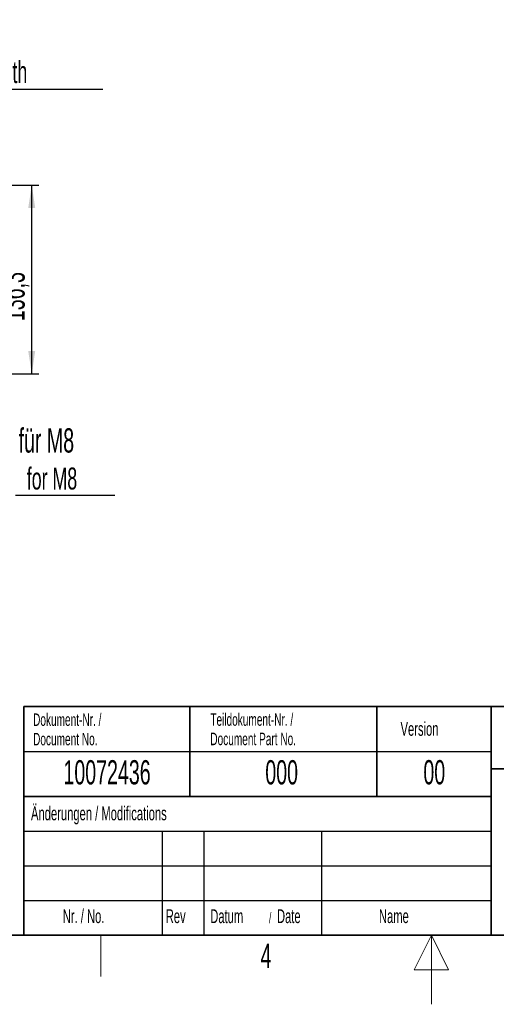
# Model space of a CAD drawing. Header units: millimetres. Extents: x 5 to 418, y 2 to 292.
# Tile 16 of 38: x 158 to 226, y 2 to 144. Entities that reach past the tile are written whole.
import ezdxf

# ---------------------------------------------------------------- set-up
doc = ezdxf.new("R2010")
doc.units = ezdxf.units.MM
doc.layers.add('SLD-0', color=7, linetype='Continuous')
doc.styles.add('SLDTEXTSTYLE0', font='TXT', dxfattribs={"width": 0.605})
doc.dimstyles.new('SLDDIMSTYLE0', dxfattribs={"dimtxt": 3.5, "dimasz": 3.302, "dimexe": 0, "dimexo": 0.0625, "dimgap": 0.875, "dimtad": 1, "dimlfac": 5, "dimrnd": 1e-09, "dimzin": 12, "dimdsep": 46, "dimtxsty": 'SLDTEXTSTYLE0', "dimsah": 1, "dimcen": 0.09, "dimadec": 0, "dimazin": 3, "dimtfac": 1, "dimtofl": 0, "dimtmove": 0, "dimatfit": 3, "dimfxl": 1, "dimfrac": 2, "dimtolj": 1, "dimtzin": 12, "dimarcsym": 0})

# ---------------------------------------------------------------- blocks, each defined once
blk = doc.blocks.new('_D_4')
at = {"layer": 'SLD-0', "color": 7}
for p, q in [((143.93, 120.26), (160.28, 120.26)), ((159.28, 93), (159.28, 120.26)), ((143.93, 93), (160.28, 93))]:
    blk.add_line(p, q, dxfattribs=at)
for points in [[(159.28, 120.26), (158.77, 116.96), (159.78, 116.96)], [(159.28, 93), (159.78, 96.31), (158.77, 96.31)]]:
    blk.add_solid(points, dxfattribs=at)
at = {"layer": 'SLD-0', "color": 7, "insert": (154.76, 100.62), "char_height": 3.5, "attachment_point": 1, "rotation": 90, "style": 'SLDTEXTSTYLE0'}
blk.add_mtext('136,3', dxfattribs=at)
blk = doc.blocks.new('SW_NOTE_0')
at = {"layer": 'SLD-0', "color": 0}
blk.add_line((14.32, 0), (0, 0), dxfattribs=at)
at = {"layer": 'SLD-0', "color": 0, "attachment_point": 1, "style": 'SLDTEXTSTYLE0'}
for s, insert, char_height in [('für M8', (0.42, 9.71), 3.5), ('for M8', (1.61, 4.05), 3.175)]:
    blk.add_mtext(s, dxfattribs=dict(at, insert=insert, char_height=char_height))
blk = doc.blocks.new('SW_NOTE_0_2')
at = {"layer": 'SLD-0', "color": 0}
blk.add_line((30.24, 0), (0, 0), dxfattribs=at)
at = {"layer": 'SLD-0', "color": 0, "attachment_point": 1, "style": 'SLDTEXTSTYLE0'}
for s, insert, char_height in [('M10 Erdung', (0.43, 9.78), 3.5), ('protective earth', (1.62, 4.11), 3.175)]:
    blk.add_mtext(s, dxfattribs=dict(at, insert=insert, char_height=char_height))

msp = doc.modelspace()

# ---------------------------------------------------------------- linework, layer by layer
at = {"layer": 'SLD-0', "lineweight": 35}
for p, q in [((158.1167, 45), (225.6167, 45)), ((158.1167, 45), (158.1167, 32)), ((182.1167, 45), (182.1167, 32)), ((209.1167, 45), (209.1167, 32)), ((225.6167, 45), (225.6167, 32)), ((225.6167, 45), (266.3305, 45)), ((225.6167, 45), (225.6167, 36)), ((225.6167, 36), (266.3305, 36)), ((225.6167, 36), (225.6167, 12)), ((158.1167, 32), (158.1167, 12)), ((158.1167, 32), (225.6167, 32)), ((26, 12), (408, 12)), ((225.6167, 12), (266.3305, 12))]:
    msp.add_line(p, q, dxfattribs=at)
at = {"layer": 'SLD-0'}
for p, q in [((158.1167, 38.5), (225.6167, 38.5)), ((158.1167, 27), (225.6167, 27)), ((178.1167, 27), (178.1167, 12)), ((184.1167, 27), (184.1167, 12)), ((201.1167, 27), (201.1167, 12)), ((158.1167, 22), (225.6167, 22)), ((158.1167, 17), (225.6167, 17))]:
    msp.add_line(p, q, dxfattribs=at)
at = {"layer": 'SLD-0', "lineweight": 25}
msp.add_line((158.1167, 32), (225.6167, 32), dxfattribs=at)
at = {"layer": 'SLD-0', "color": 7, "linetype": 'Continuous', "lineweight": 35}
for p in [(225.6167, 32), (158.1167, 12)]:
    msp.add_line(p, (225.6167, 12), dxfattribs=at)
at = {"layer": 'SLD-0', "lineweight": 18}
msp.add_line((169.25, 6), (169.25, 12), dxfattribs=at)
at = {"layer": 'SLD-0', "color": 7, "linetype": 'Continuous', "lineweight": 18}
for p, q in [((217, 12), (214.5, 7)), ((217, 2), (217, 12)), ((219.5, 7), (217, 12)), ((214.5, 7), (219.5, 7))]:
    msp.add_line(p, q, dxfattribs=at)

# ---------------------------------------------------------------- block references
at = {"layer": 'SLD-0'}
for name, p in [('SW_NOTE_0_2', (139.3073, 134.0592)), ('SW_NOTE_0', (156.9544, 75.4385))]:
    msp.add_blockref(name, p, dxfattribs=at)

# ---------------------------------------------------------------- texts
at = {"layer": 'SLD-0', "style": 'SLDTEXTSTYLE0'}
for s, insert, char_height, attachment_point in [('Dokument-Nr. /', (159.4707, 43.9891), 1.8, 1), ('Teildokument-Nr. /', (185.0721, 44.0073), 1.8, 1), ('Version', (212.5452, 42.7601), 2, 1), ('Document No.', (159.4707, 41.1891), 1.8, 1), ('Document Part No.', (185.0721, 41.2073), 1.8, 1), ('10072436', (170.1557, 37.243), 3.5, 2), ('000', (195.3767, 37.243), 3.5, 2), ('00', (217.424, 37.2527), 3.5, 2), ('Änderungen / Modifications', (159.1698, 30.5619), 2, 1), ('Nr. / No.', (163.7532, 15.7244), 2, 1), ('Rev', (178.6351, 15.7244), 2, 1), ('Datum', (185.0629, 15.7244), 2, 1), ('Date', (194.7022, 15.7244), 2, 1), ('Name', (209.4275, 15.729), 2, 1), ('/', (193.5459, 15.2243), 1.5, 1), ('4', (193.1027, 10.743), 3.5, 2)]:
    msp.add_mtext(s, dxfattribs=dict(at, insert=insert, char_height=char_height, attachment_point=attachment_point))

# ---------------------------------------------------------------- dimensions: what is measured, and where the dimension line sits
at = {"layer": 'SLD-0', "color": 7}
dim = msp.add_linear_dim(base=(159.2763, 120.2644), p1=(143.9347, 93.0044), p2=(143.9347, 120.2644), angle=90, dimstyle='SLDDIMSTYLE0', dxfattribs=at)
dim.commit()
dim.dimension.update_dxf_attribs({"geometry": '_D_4', "text_midpoint": (159.2763, 106.6344), "dimtype": 160})

doc.saveas('drawing.dxf')
